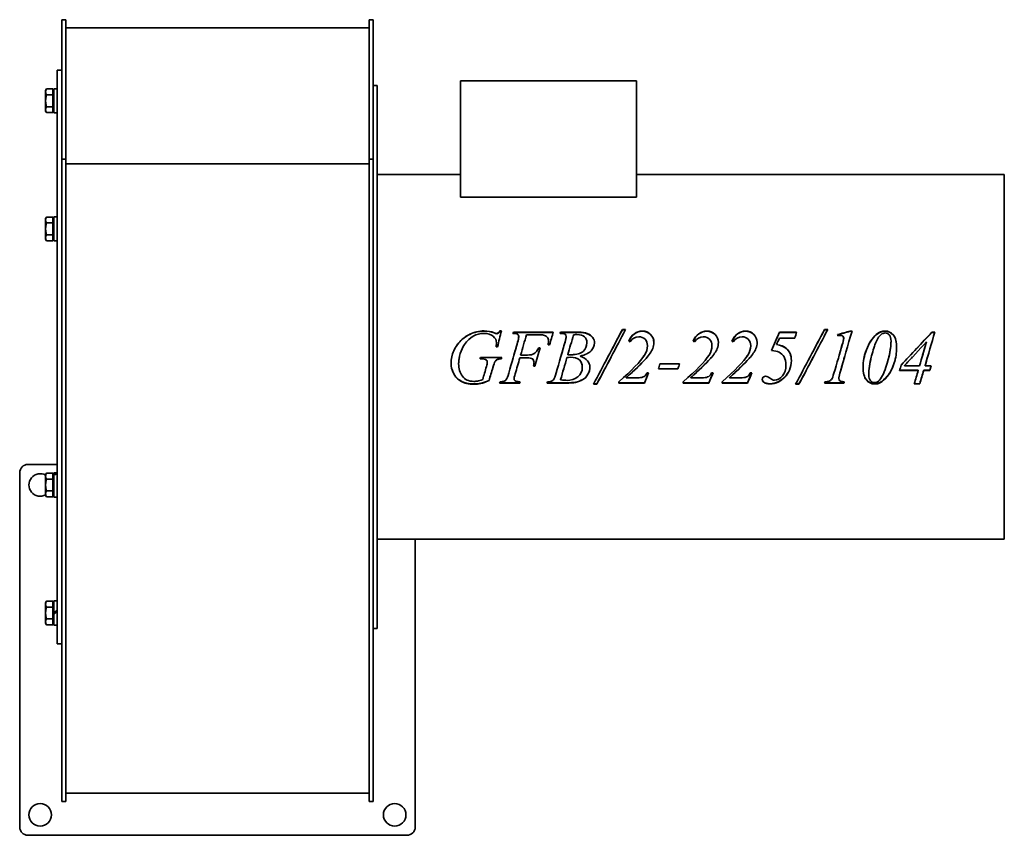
# Model space of a CAD drawing. Header units: millimetres. Extents: x 180 to 660, y 98 to 496.
import ezdxf

# ---------------------------------------------------------------- set-up
doc = ezdxf.new("R2010")
doc.units = ezdxf.units.MM
doc.header["$LTSCALE"] = 2
doc.layers.add('Krawędzie widoczne(ISO)', color=7, linetype='Continuous', lineweight=35, true_color=0x262659)

msp = doc.modelspace()

# ---------------------------------------------------------------- linework, layer by layer
at = {"layer": 'Krawędzie widoczne(ISO)'}
for p, q in [((200.25, 496.05), (200.25, 428.03)), ((200.25, 496.05), (202.25, 496.05)), ((202.25, 496.05), (202.25, 428.03)), ((350.25, 496.05), (350.25, 428.03)), ((350.25, 496.05), (352.25, 496.05)), ((352.25, 496.05), (352.25, 428.03)), ((350.25, 492.05), (202.25, 492.05)), ((198, 191.45), (198, 471.45)), ((200.25, 471.45), (198, 471.45)), ((394.9, 466.15), (480.75, 466.15)), ((394.9, 466.15), (394.9, 409.41)), ((480.75, 466.15), (480.75, 409.41)), ((192.4, 461.45), (192.85, 462.22)), ((192.4, 461.45), (192.4, 460.78)), ((195.9, 462.22), (192.85, 462.22)), ((195.9, 462.22), (195.9, 459.34)), ((196.4, 462.35), (196.4, 450.55)), ((196.4, 462.35), (198, 462.35)), ((352.25, 463.95), (354.25, 463.95)), ((354.25, 463.95), (354.25, 198.95)), ((192.4, 460.78), (192.4, 456.45)), ((195.9, 459.34), (192.85, 459.34)), ((195.9, 460.8), (196.4, 460.8)), ((195.9, 459.34), (195.9, 453.56)), ((192.4, 456.45), (192.4, 452.12)), ((192.4, 452.12), (192.4, 451.45)), ((195.9, 453.56), (192.85, 453.56)), ((195.9, 453.56), (195.9, 450.68)), ((195.9, 452.1), (196.4, 452.1)), ((192.4, 451.45), (192.85, 450.68)), ((195.9, 450.68), (192.85, 450.68)), ((196.4, 450.55), (198, 450.55)), ((200.25, 428.03), (202.25, 428.03)), ((200.25, 428.03), (200.25, 249.91)), ((202.25, 428.03), (202.25, 249.91)), ((350.25, 428.03), (352.25, 428.03)), ((350.25, 428.03), (350.25, 249.91)), ((352.25, 428.03), (352.25, 249.91)), ((350.25, 425.63), (202.25, 425.63)), ((394.9, 420.45), (354.25, 420.45)), ((660.25, 420.45), (480.75, 420.45)), ((660.25, 242.45), (660.25, 420.45)), ((394.9, 409.41), (480.75, 409.41)), ((192.4, 398.95), (192.85, 399.72)), ((192.4, 398.95), (192.4, 398.28)), ((195.9, 399.72), (192.85, 399.72)), ((195.9, 399.72), (195.9, 396.84)), ((196.4, 399.85), (196.4, 388.05)), ((196.4, 399.85), (198, 399.85)), ((192.4, 398.28), (192.4, 393.95)), ((195.9, 396.84), (192.85, 396.84)), ((195.9, 398.3), (196.4, 398.3)), ((195.9, 396.84), (195.9, 391.06)), ((192.4, 393.95), (192.4, 389.62)), ((192.4, 389.62), (192.4, 388.95)), ((195.9, 391.06), (192.85, 391.06)), ((195.9, 391.06), (195.9, 388.18)), ((195.9, 389.6), (196.4, 389.6)), ((192.4, 388.95), (192.85, 388.18)), ((195.9, 388.18), (192.85, 388.18)), ((196.4, 388.05), (198, 388.05)), ((411.23, 343.13), (411.23, 343.26)), ((414.13, 344.15), (414.81, 344.15)), ((414.13, 344.01), (414.13, 344.15)), ((414.13, 344.01), (414.77, 344.01)), ((420.67, 343.58), (440.15, 343.58)), ((420.67, 343.45), (420.67, 343.58)), ((420.67, 343.45), (440.11, 343.45)), ((423.26, 341.32), (423.26, 341.44)), ((432.13, 342.29), (427.08, 342.29)), ((443.69, 343.58), (452.67, 343.58)), ((443.69, 343.45), (443.69, 343.58)), ((443.69, 343.45), (452.67, 343.45)), ((446.47, 341.32), (446.47, 341.44)), ((473.88, 344.8), (475.43, 344.8)), ((473.88, 344.65), (473.88, 344.8)), ((473.88, 344.65), (475.35, 344.65)), ((550.53, 343.45), (550.53, 343.58)), ((550.53, 343.58), (558.88, 343.58)), ((550.53, 343.45), (558.85, 343.45)), ((572.53, 344.8), (574.08, 344.8)), ((572.53, 344.65), (572.53, 344.8)), ((572.53, 344.65), (574, 344.65)), ((585.05, 344.09), (585.93, 344.09)), ((585.05, 343.95), (585.05, 344.09)), ((585.05, 343.95), (585.89, 343.95)), ((624.96, 343.58), (626.35, 343.58)), ((624.96, 343.45), (624.96, 343.58)), ((624.96, 343.45), (626.31, 343.45)), ((412.44, 338.27), (412.44, 338.35)), ((438.32, 337.31), (437.62, 337.31)), ((437.83, 339.09), (437.83, 339.18)), ((456.54, 338.29), (456.54, 338.37)), ((486.11, 336.92), (486.11, 336.98)), ((517.58, 336.92), (517.58, 336.98)), ((536.48, 336.92), (536.48, 336.98)), ((549.12, 337.44), (549.12, 337.51)), ((558.03, 340.56), (550.49, 340.56)), ((581.82, 339.74), (581.82, 339.83)), ((581.86, 340.44), (581.86, 340.54)), ((604.96, 339.09), (604.96, 339.18)), ((622.26, 338.77), (622.26, 338.86)), ((412.95, 336.31), (412.27, 336.31)), ((424.22, 332.37), (427.53, 332.37)), ((424.22, 332.36), (424.22, 332.37)), ((424.22, 332.36), (427.53, 332.36)), ((433.09, 335.96), (433.78, 335.96)), ((433.09, 335.91), (433.09, 335.96)), ((433.09, 335.91), (433.77, 335.91)), ((447.22, 332.54), (447.22, 332.55)), ((453.25, 331.85), (453.25, 331.86)), ((404.94, 330.48), (404.43, 330.48)), ((404.94, 330.47), (404.43, 330.47)), ((404.64, 331.18), (415.01, 331.18)), ((407.45, 329.96), (407.45, 329.94)), ((407.92, 328.95), (407.92, 328.92)), ((414.83, 330.48), (414.83, 330.47)), ((427.21, 331.07), (423.86, 331.07)), ((423.86, 331.07), (423.86, 331.06)), ((427.21, 331.06), (423.86, 331.06)), ((431.19, 326.88), (430.45, 326.88)), ((431.19, 326.93), (430.47, 326.93)), ((430.74, 328.72), (430.74, 328.69)), ((431.19, 326.93), (431.19, 326.88)), ((446.83, 331.17), (446.83, 331.16)), ((492.18, 328.04), (501.74, 328.04)), ((553.7, 327.57), (553.7, 327.53)), ((611.5, 327.23), (611.5, 327.18)), ((611.5, 327.18), (618.89, 327.18)), ((621.59, 327.23), (621.59, 327.18)), ((621.59, 327.18), (624.57, 327.18)), ((421.57, 323.26), (421.57, 323.17)), ((454.31, 326.48), (454.31, 326.43)), ((485.93, 323.62), (486.66, 323.62)), ((500.98, 325.59), (491.42, 325.59)), ((500.98, 325.66), (491.44, 325.66)), ((500.98, 325.66), (500.98, 325.59)), ((517.4, 323.62), (518.14, 323.62)), ((536.29, 323.62), (537.03, 323.62)), ((594.08, 322.8), (594.08, 322.7)), ((618.22, 324.9), (609.15, 324.9)), ((618.22, 324.97), (609.17, 324.97)), ((618.22, 324.97), (618.22, 324.9)), ((623.9, 324.97), (620.93, 324.97)), ((620.93, 324.97), (620.93, 324.9)), ((623.9, 324.9), (620.93, 324.9)), ((623.9, 324.97), (623.9, 324.9)), ((408.8, 320.01), (408.8, 319.88)), ((423.75, 318.67), (413.97, 318.67)), ((423.75, 318.81), (414.02, 318.81)), ((420.98, 320.85), (420.98, 320.73)), ((423.75, 318.81), (423.75, 318.67)), ((446.26, 318.67), (437.11, 318.67)), ((446.26, 318.81), (437.16, 318.81)), ((443.69, 320.41), (443.69, 320.29)), ((461.38, 318.1), (459.76, 318.1)), ((461.38, 318.25), (459.84, 318.25)), ((461.38, 318.25), (461.38, 318.1)), ((472.12, 319.33), (472.12, 318.67)), ((484.58, 318.81), (472.12, 318.81)), ((484.58, 318.67), (472.12, 318.67)), ((475.75, 321.43), (475.75, 321.32)), ((475.75, 321.32), (482.03, 321.32)), ((484.58, 318.81), (484.58, 318.67)), ((503.59, 319.33), (503.59, 318.67)), ((516.05, 318.81), (503.59, 318.81)), ((516.05, 318.67), (503.59, 318.67)), ((507.23, 321.43), (507.23, 321.32)), ((507.23, 321.32), (513.5, 321.32)), ((516.05, 318.81), (516.05, 318.67)), ((522.49, 319.33), (522.49, 318.67)), ((534.95, 318.81), (522.49, 318.81)), ((534.95, 318.67), (522.49, 318.67)), ((526.12, 321.43), (526.12, 321.32)), ((526.12, 321.32), (532.39, 321.32)), ((534.95, 318.81), (534.95, 318.67)), ((560.03, 318.1), (558.41, 318.1)), ((560.03, 318.25), (558.49, 318.25)), ((560.03, 318.25), (560.03, 318.1)), ((581.96, 318.67), (572.47, 318.67)), ((581.96, 318.81), (572.52, 318.81)), ((579.47, 320.97), (579.47, 320.85)), ((581.96, 318.81), (581.96, 318.67)), ((599.51, 318.93), (599.51, 318.79)), ((618.99, 318.24), (616.28, 318.24)), ((618.99, 318.39), (616.32, 318.39)), ((618.99, 318.39), (618.99, 318.24)), ((183.75, 278.95), (198, 278.95)), ((179.75, 101.95), (179.75, 274.95)), ((192.4, 273.95), (192.85, 274.72)), ((192.4, 273.95), (192.4, 273.28)), ((195.9, 274.72), (192.85, 274.72)), ((195.9, 274.72), (195.9, 271.84)), ((196.4, 274.85), (196.4, 274.21)), ((196.4, 274.85), (198, 274.85)), ((196.4, 273.89), (196.4, 274.21)), ((196.4, 273.89), (196.4, 263.05)), ((192.4, 273.28), (192.4, 268.95)), ((195.9, 271.84), (192.85, 271.84)), ((195.9, 273.3), (196.4, 273.3)), ((195.9, 271.84), (195.9, 266.06)), ((192.4, 268.95), (192.4, 264.62)), ((192.4, 264.62), (192.4, 263.95)), ((195.9, 266.06), (192.85, 266.06)), ((195.9, 266.06), (195.9, 263.18)), ((195.9, 264.6), (196.4, 264.6)), ((192.4, 263.95), (192.85, 263.18)), ((195.9, 263.18), (192.85, 263.18)), ((196.4, 263.05), (198, 263.05)), ((200.25, 249.91), (200.25, 114.45)), ((202.25, 249.91), (202.25, 114.45)), ((350.25, 249.91), (350.25, 114.45)), ((352.25, 249.91), (352.25, 114.45)), ((660.25, 242.45), (354.25, 242.45)), ((372.75, 242.45), (372.75, 101.95)), ((192.4, 211.45), (192.85, 212.22)), ((192.4, 211.45), (192.4, 210.78)), ((195.9, 212.22), (192.85, 212.22)), ((195.9, 212.22), (195.9, 209.34)), ((196.4, 212.35), (196.4, 206.77)), ((196.4, 212.35), (198, 212.35)), ((192.4, 210.78), (192.4, 206.45)), ((195.9, 209.34), (192.85, 209.34)), ((195.9, 210.8), (196.4, 210.8)), ((195.9, 209.34), (195.9, 203.56)), ((198, 207.69), (196.4, 206.77)), ((196.4, 206.13), (198, 207.05)), ((196.4, 206.13), (196.4, 206.77)), ((192.4, 206.45), (192.4, 202.12)), ((192.4, 202.12), (192.4, 201.45)), ((195.9, 203.56), (192.85, 203.56)), ((195.9, 203.56), (195.9, 200.68)), ((195.9, 202.1), (196.4, 202.1)), ((196.4, 206.13), (196.4, 200.55)), ((192.4, 201.45), (192.85, 200.68)), ((195.9, 200.68), (192.85, 200.68)), ((196.4, 200.55), (198, 200.55)), ((352.25, 198.95), (354.25, 198.95)), ((200.25, 191.45), (198, 191.45)), ((350.25, 118.45), (202.25, 118.45)), ((200.25, 114.45), (202.25, 114.45)), ((350.25, 114.45), (352.25, 114.45)), ((368.75, 97.95), (183.75, 97.95))]:
    msp.add_line(p, q, dxfattribs=at)
for centre in [(189.75, 107.95), (362.75, 107.95)]:
    msp.add_circle(centre, 5.5, dxfattribs=at)
for centre, radius, start, end in [((183.75, 274.95), 4, 90, 180), ((189.75, 268.95), 5.5, 61.197, 298.803), ((183.75, 101.95), 4, 180, 270), ((368.75, 101.95), 4, 270, 0)]:
    msp.add_arc(centre, radius, start, end, dxfattribs=at)
for centre, start_param, end_param in [((195.85, 268.95), 4.333252, 4.491388), ((196.95, 268.95), 4.443141, 4.599916)]:
    msp.add_ellipse(centre, major_axis=(-10.08, -3.76), ratio=0.451416, start_param=start_param, end_param=end_param, dxfattribs=at)
for points in [[(192.85, 462.22), (192.4, 461.45), (192.4, 460.78)], [(192.4, 460.78), (192.4, 460.11), (192.85, 459.34)], [(192.85, 459.34), (192.4, 457.79), (192.4, 456.45)], [(192.4, 456.45), (192.4, 455.11), (192.85, 453.56)], [(192.85, 453.56), (192.4, 452.79), (192.4, 452.12)], [(192.4, 452.12), (192.4, 451.45), (192.85, 450.68)], [(192.85, 399.72), (192.4, 398.95), (192.4, 398.28)], [(192.4, 398.28), (192.4, 397.61), (192.85, 396.84)], [(192.85, 396.84), (192.4, 395.29), (192.4, 393.95)], [(192.4, 393.95), (192.4, 392.61), (192.85, 391.06)], [(192.85, 391.06), (192.4, 390.29), (192.4, 389.62)], [(192.4, 389.62), (192.4, 388.95), (192.85, 388.18)], [(192.85, 274.72), (192.4, 273.95), (192.4, 273.28)], [(192.4, 273.28), (192.4, 272.61), (192.85, 271.84)], [(192.85, 271.84), (192.4, 270.29), (192.4, 268.95)], [(192.4, 268.95), (192.4, 267.61), (192.85, 266.06)], [(192.85, 266.06), (192.4, 265.29), (192.4, 264.62)], [(192.4, 264.62), (192.4, 263.95), (192.85, 263.18)], [(192.85, 212.22), (192.4, 211.45), (192.4, 210.78)], [(192.4, 210.78), (192.4, 210.11), (192.85, 209.34)], [(192.85, 209.34), (192.4, 207.79), (192.4, 206.45)], [(192.4, 206.45), (192.4, 205.11), (192.85, 203.56)], [(192.85, 203.56), (192.4, 202.79), (192.4, 202.12)], [(192.4, 202.12), (192.4, 201.45), (192.85, 200.68)]]:
    msp.add_rational_spline(points, [1, 1.0379548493, 1], degree=2, dxfattribs=at)
for points, knots in [([(390.26, 328.3), (390.26, 330.47), (390.71, 332.53), (391.61, 334.47), (392.52, 336.42), (393.65, 338.06), (395.02, 339.4), (396.38, 340.75), (397.85, 341.8), (399.45, 342.57)], [0, 0, 0, 0, 1, 1, 1, 2, 2, 2, 3, 3, 3, 3]), ([(390.59, 331.45), (390.82, 332.47), (391.16, 333.47), (391.61, 334.44), (392.52, 336.36), (393.65, 337.99), (395.02, 339.32), (396.38, 340.64), (397.85, 341.69), (399.45, 342.45)], [0.496689, 0.496689, 0.496689, 0.496689, 1, 1, 1, 2, 2, 2, 3, 3, 3, 3]), ([(412.44, 338.35), (412.44, 339.55), (411.9, 340.62), (410.82, 341.54), (409.75, 342.46), (408.26, 342.92), (406.37, 342.92)], [0, 0, 0, 0, 1, 1, 1, 2, 2, 2, 2]), ([(412.52, 342.92), (412.82, 342.92), (413.08, 342.99), (413.3, 343.13), (413.51, 343.27), (413.79, 343.61), (414.13, 344.15)], [0, 0, 0, 0, 1, 1, 1, 2, 2, 2, 2]), ([(412.52, 342.79), (412.82, 342.79), (413.08, 342.86), (413.3, 343), (413.51, 343.14), (413.79, 343.48), (414.13, 344.01)], [0, 0, 0, 0, 1, 1, 1, 2, 2, 2, 2]), ([(423.26, 341.44), (423.26, 341.75), (423.18, 342.02), (423.03, 342.25), (422.87, 342.48), (422.64, 342.65), (422.32, 342.75), (422.01, 342.86), (421.38, 342.92), (420.44, 342.92)], [0, 0, 0, 0, 1, 1, 1, 2, 2, 2, 3, 3, 3, 3]), ([(437.83, 339.18), (437.83, 339.99), (437.6, 340.64), (437.15, 341.11), (436.7, 341.59), (436.13, 341.92), (435.44, 342.11)], [0, 0, 0, 0, 1, 1, 1, 2, 2, 2, 2]), ([(446.47, 341.44), (446.47, 341.88), (446.3, 342.24), (445.96, 342.5), (445.61, 342.76), (444.97, 342.9), (444.01, 342.9)], [0, 0, 0, 0, 1, 1, 1, 2, 2, 2, 2]), ([(456.54, 338.37), (456.54, 339.63), (456.15, 340.61), (455.38, 341.31), (454.61, 342.02), (453.39, 342.37), (451.71, 342.37)], [0, 0, 0, 0, 1, 1, 1, 2, 2, 2, 2]), ([(452.67, 343.58), (454.19, 343.58), (455.53, 343.35), (456.72, 342.89), (457.9, 342.42), (458.79, 341.78), (459.37, 340.95), (459.96, 340.12), (460.25, 339.24), (460.25, 338.31)], [0, 0, 0, 0, 1, 1, 1, 2, 2, 2, 3, 3, 3, 3]), ([(452.67, 343.45), (454.19, 343.45), (455.53, 343.22), (456.72, 342.76), (457.9, 342.3), (458.79, 341.66), (459.37, 340.84), (459.95, 340.04), (460.24, 339.18), (460.25, 338.26)], [0, 0, 0, 0, 1, 1, 1, 2, 2, 2, 2.986942, 2.986942, 2.986942, 2.986942]), ([(476.96, 339.1), (477.59, 340.69), (478.5, 341.91), (479.71, 342.79), (480.91, 343.66), (482.22, 344.09), (483.62, 344.09)], [0, 0, 0, 0, 1, 1, 1, 2, 2, 2, 2]), ([(476.99, 339.09), (477.61, 340.62), (478.52, 341.81), (479.71, 342.66), (480.91, 343.52), (482.22, 343.95), (483.62, 343.95)], [0.015581, 0.015581, 0.015581, 0.015581, 1, 1, 1, 2, 2, 2, 2]), ([(486.11, 336.98), (486.11, 338.26), (485.72, 339.3), (484.94, 340.1), (484.15, 340.9), (483.14, 341.29), (481.88, 341.29)], [0, 0, 0, 0, 1, 1, 1, 2, 2, 2, 2]), ([(483.62, 344.09), (485.2, 344.09), (486.53, 343.55), (487.61, 342.47), (488.69, 341.39), (489.24, 340.08), (489.24, 338.55)], [0, 0, 0, 0, 1, 1, 1, 2, 2, 2, 2]), ([(483.62, 343.95), (485.2, 343.95), (486.53, 343.42), (487.61, 342.35), (488.69, 341.29), (489.23, 340.01), (489.24, 338.51)], [0, 0, 0, 0, 1, 1, 1, 1.992044, 1.992044, 1.992044, 1.992044]), ([(508.43, 339.1), (509.06, 340.69), (509.98, 341.91), (511.18, 342.79), (512.39, 343.66), (513.69, 344.09), (515.09, 344.09)], [0, 0, 0, 0, 1, 1, 1, 2, 2, 2, 2]), ([(508.46, 339.09), (509.09, 340.62), (510, 341.81), (511.18, 342.66), (512.39, 343.52), (513.69, 343.95), (515.09, 343.95)], [0.015581, 0.015581, 0.015581, 0.015581, 1, 1, 1, 2, 2, 2, 2]), ([(517.58, 336.98), (517.58, 338.26), (517.19, 339.3), (516.41, 340.1), (515.63, 340.9), (514.61, 341.29), (513.36, 341.29)], [0, 0, 0, 0, 1, 1, 1, 2, 2, 2, 2]), ([(515.09, 344.09), (516.67, 344.09), (518, 343.55), (519.09, 342.47), (520.17, 341.39), (520.71, 340.08), (520.71, 338.55)], [0, 0, 0, 0, 1, 1, 1, 2, 2, 2, 2]), ([(515.09, 343.95), (516.67, 343.95), (518, 343.42), (519.09, 342.35), (520.16, 341.29), (520.7, 340.01), (520.71, 338.51)], [0, 0, 0, 0, 1, 1, 1, 1.992044, 1.992044, 1.992044, 1.992044]), ([(527.33, 339.1), (527.95, 340.69), (528.87, 341.91), (530.07, 342.79), (531.28, 343.66), (532.58, 344.09), (533.99, 344.09)], [0, 0, 0, 0, 1, 1, 1, 2, 2, 2, 2]), ([(527.36, 339.09), (527.98, 340.62), (528.89, 341.81), (530.07, 342.66), (531.28, 343.52), (532.58, 343.95), (533.99, 343.95)], [0.015581, 0.015581, 0.015581, 0.015581, 1, 1, 1, 2, 2, 2, 2]), ([(536.48, 336.98), (536.48, 338.26), (536.09, 339.3), (535.3, 340.1), (534.52, 340.9), (533.5, 341.29), (532.25, 341.29)], [0, 0, 0, 0, 1, 1, 1, 2, 2, 2, 2]), ([(533.99, 344.09), (535.57, 344.09), (536.9, 343.55), (537.98, 342.47), (539.06, 341.39), (539.6, 340.08), (539.6, 338.55)], [0, 0, 0, 0, 1, 1, 1, 2, 2, 2, 2]), ([(533.99, 343.95), (535.57, 343.95), (536.9, 343.42), (537.98, 342.35), (539.05, 341.29), (539.59, 340.01), (539.6, 338.51)], [0, 0, 0, 0, 1, 1, 1, 1.992044, 1.992044, 1.992044, 1.992044]), ([(581.86, 340.54), (581.86, 340.98), (581.75, 341.31), (581.51, 341.56), (581.28, 341.8), (580.96, 341.92), (580.55, 341.92)], [0, 0, 0, 0, 1, 1, 1, 2, 2, 2, 2]), ([(602.16, 343.14), (601.46, 343.14), (600.73, 342.86), (600, 342.31), (599.26, 341.75), (598.5, 340.6), (597.72, 338.83), (596.94, 337.07), (596.19, 334.79), (595.46, 332)], [0, 0, 0, 0, 1, 1, 1, 2, 2, 2, 3, 3, 3, 3]), ([(602.12, 344.09), (603.7, 344.09), (605.03, 343.44), (606.11, 342.14), (607.18, 340.83), (607.72, 338.77), (607.72, 335.94)], [0, 0, 0, 0, 1, 1, 1, 2, 2, 2, 2]), ([(602.12, 343.95), (603.7, 343.95), (605.03, 343.31), (606.11, 342.02), (607.18, 340.73), (607.72, 338.7), (607.72, 335.92)], [0, 0, 0, 0, 1, 1, 1, 1.997009, 1.997009, 1.997009, 1.997009]), ([(604.96, 339.18), (604.96, 340.54), (604.68, 341.54), (604.12, 342.18), (603.57, 342.82), (602.91, 343.14), (602.16, 343.14)], [0, 0, 0, 0, 1, 1, 1, 2, 2, 2, 2]), ([(448.96, 332.53), (451.52, 332.53), (453.42, 333.09), (454.67, 334.2), (455.91, 335.31), (456.54, 336.7), (456.54, 338.37)], [0, 0, 0, 0, 1, 1, 1, 2, 2, 2, 2]), ([(448.96, 332.52), (451.52, 332.52), (453.42, 333.07), (454.67, 334.17), (455.91, 335.26), (456.54, 336.64), (456.54, 338.29)], [0, 0, 0, 0, 1, 1, 1, 2, 2, 2, 2]), ([(460.25, 338.31), (460.25, 336.88), (459.7, 335.58), (458.61, 334.42), (457.51, 333.26), (455.72, 332.4), (453.25, 331.86)], [0, 0, 0, 0, 1, 1, 1, 2, 2, 2, 2]), ([(427.53, 332.37), (429, 332.37), (430.1, 332.6), (430.83, 333.05), (431.56, 333.51), (432.31, 334.48), (433.09, 335.96)], [0, 0, 0, 0, 1, 1, 1, 2, 2, 2, 2]), ([(427.53, 332.36), (429, 332.36), (430.1, 332.58), (430.83, 333.03), (431.56, 333.49), (432.31, 334.45), (433.09, 335.91)], [0, 0, 0, 0, 1, 1, 1, 2, 2, 2, 2]), ([(453.25, 331.86), (454.88, 331.29), (456.09, 330.53), (456.86, 329.6), (457.64, 328.67), (458.03, 327.64), (458.03, 326.53)], [0, 0, 0, 0, 1, 1, 1, 2, 2, 2, 2]), ([(553.7, 327.53), (553.7, 329.05), (553.39, 330.36), (552.77, 331.44), (552.15, 332.52), (551.36, 333.28), (550.4, 333.73), (549.44, 334.17), (548.16, 334.48), (546.57, 334.66)], [0, 0, 0, 0, 1, 1, 1, 2, 2, 2, 3, 3, 3, 3]), ([(607.72, 335.94), (607.72, 333.51), (607.32, 331.02), (606.52, 328.49), (605.73, 325.96), (604.6, 323.77), (603.14, 321.93)], [0, 0, 0, 0, 1, 1, 1, 2, 2, 2, 2]), ([(401.45, 318.25), (398.82, 318.25), (396.69, 318.73), (395.06, 319.7), (393.42, 320.67), (392.21, 321.95), (391.43, 323.55), (390.65, 325.15), (390.26, 326.74), (390.26, 328.32)], [0, 0, 0, 0, 1, 1, 1, 2, 2, 2, 2.996728, 2.996728, 2.996728, 2.996728]), ([(401.45, 318.1), (398.82, 318.1), (396.69, 318.59), (395.06, 319.57), (393.42, 320.55), (392.21, 321.84), (391.43, 323.46), (390.65, 325.08), (390.26, 326.7), (390.26, 328.3)], [0, 0, 0, 0, 1, 1, 1, 2, 2, 2, 3, 3, 3, 3]), ([(393.97, 328.06), (393.97, 325.73), (394.58, 323.73), (395.79, 322.04), (397, 320.36), (398.88, 319.52), (401.41, 319.52)], [0, 0, 0, 0, 1, 1, 1, 2, 2, 2, 2]), ([(414.83, 330.48), (413.87, 330.47), (413.18, 330.36), (412.75, 330.15), (412.33, 329.94), (411.95, 329.59), (411.64, 329.09)], [0, 0, 0, 0, 1, 1, 1, 2, 2, 2, 2]), ([(414.83, 330.47), (413.87, 330.46), (413.18, 330.34), (412.75, 330.13), (412.33, 329.92), (411.95, 329.56), (411.64, 329.06)], [0, 0, 0, 0, 1, 1, 1, 2, 2, 2, 2]), ([(430.74, 328.72), (430.74, 329.48), (430.49, 330.06), (429.99, 330.46), (429.5, 330.86), (428.57, 331.07), (427.21, 331.07)], [0, 0, 0, 0, 1, 1, 1, 2, 2, 2, 2]), ([(430.74, 328.69), (430.74, 329.45), (430.49, 330.04), (429.99, 330.45), (429.5, 330.86), (428.57, 331.06), (427.21, 331.06)], [0, 0, 0, 0, 1, 1, 1, 2, 2, 2, 2]), ([(454.31, 326.48), (454.31, 327.98), (453.84, 329.14), (452.89, 329.99), (451.94, 330.83), (450.42, 331.25), (448.32, 331.25)], [0, 0, 0, 0, 1, 1, 1, 2, 2, 2, 2]), ([(454.31, 326.43), (454.31, 327.94), (453.84, 329.12), (452.89, 329.97), (451.94, 330.82), (450.42, 331.25), (448.32, 331.25)], [0, 0, 0, 0, 1, 1, 1, 2, 2, 2, 2]), ([(548.1, 320.08), (549.49, 320.08), (550.77, 320.77), (551.94, 322.14), (553.11, 323.52), (553.7, 325.31), (553.7, 327.53)], [0, 0, 0, 0, 1, 1, 1, 2, 2, 2, 2]), ([(556.35, 329.64), (556.35, 327.95), (556.03, 326.42), (555.4, 325.06), (554.77, 323.7), (554, 322.56), (553.08, 321.65), (552.17, 320.73), (551.19, 320), (550.14, 319.47)], [0.002089, 0.002089, 0.002089, 0.002089, 1, 1, 1, 2, 2, 2, 3, 3, 3, 3]), ([(556.35, 329.63), (556.35, 327.92), (556.03, 326.37), (555.4, 324.99), (554.77, 323.61), (554, 322.46), (553.08, 321.53), (552.17, 320.61), (551.19, 319.87), (550.14, 319.33)], [0, 0, 0, 0, 1, 1, 1, 2, 2, 2, 3, 3, 3, 3]), ([(553.7, 327.57), (553.7, 329.08), (553.39, 330.37), (552.77, 331.44), (552.76, 331.44), (552.76, 331.45), (552.76, 331.45)], [0, 0, 0, 0, 1, 1, 1, 1.003148, 1.003148, 1.003148, 1.003148]), ([(607.28, 331.45), (607.09, 330.48), (606.84, 329.5), (606.52, 328.52), (605.73, 326.02), (604.6, 323.86), (603.14, 322.04)], [0.607313, 0.607313, 0.607313, 0.607313, 1, 1, 1, 2, 2, 2, 2]), ([(446.85, 320.02), (448.81, 320.02), (450.55, 320.6), (452.05, 321.75), (453.56, 322.9), (454.31, 324.46), (454.31, 326.43)], [0, 0, 0, 0, 1, 1, 1, 2, 2, 2, 2]), ([(458.03, 326.55), (458.02, 325.33), (457.7, 324.16), (457.07, 323.06), (456.43, 321.95), (455.61, 321.09), (454.6, 320.47), (453.6, 319.86), (452.4, 319.4), (450.98, 319.11)], [0.008197, 0.008197, 0.008197, 0.008197, 1, 1, 1, 2, 2, 2, 3, 3, 3, 3]), ([(458.03, 326.53), (458.03, 325.28), (457.71, 324.09), (457.07, 322.97), (456.43, 321.84), (455.61, 320.97), (454.6, 320.35), (453.6, 319.73), (452.4, 319.27), (450.98, 318.97)], [0, 0, 0, 0, 1, 1, 1, 2, 2, 2, 3, 3, 3, 3]), ([(482.03, 321.32), (483.03, 321.32), (483.86, 321.53), (484.52, 321.94), (485.17, 322.35), (485.64, 322.91), (485.93, 323.62)], [0, 0, 0, 0, 1, 1, 1, 2, 2, 2, 2]), ([(513.5, 321.32), (514.51, 321.32), (515.34, 321.53), (515.99, 321.94), (516.65, 322.35), (517.12, 322.91), (517.4, 323.62)], [0, 0, 0, 0, 1, 1, 1, 2, 2, 2, 2]), ([(532.39, 321.32), (533.4, 321.32), (534.23, 321.53), (534.88, 321.94), (535.54, 322.35), (536.01, 322.91), (536.29, 323.62)], [0, 0, 0, 0, 1, 1, 1, 2, 2, 2, 2]), ([(542.14, 320.43), (542.14, 320.87), (542.3, 321.25), (542.62, 321.56), (542.94, 321.88), (543.33, 322.03), (543.79, 322.03)], [0, 0, 0, 0, 1, 1, 1, 2, 2, 2, 2]), ([(596.96, 318.39), (595.35, 318.39), (594.01, 319.03), (592.93, 320.32), (591.86, 321.61), (591.32, 323.64), (591.32, 326.44)], [0, 0, 0, 0, 1, 1, 1, 1.99664, 1.99664, 1.99664, 1.99664]), ([(596.96, 318.24), (595.35, 318.24), (594.01, 318.89), (592.93, 320.2), (591.86, 321.5), (591.32, 323.57), (591.32, 326.41)], [0, 0, 0, 0, 1, 1, 1, 2, 2, 2, 2]), ([(594.08, 322.7), (594.08, 321.43), (594.36, 320.48), (594.91, 319.85), (595.47, 319.22), (596.15, 318.91), (596.94, 318.91)], [0, 0, 0, 0, 1, 1, 1, 2, 2, 2, 2]), ([(401.41, 319.52), (402.03, 319.52), (402.63, 319.57), (403.19, 319.68), (403.74, 319.79), (404.59, 320.02), (405.72, 320.39)], [0, 0, 0, 0, 1, 1, 1, 2, 2, 2, 2]), ([(408.8, 320.01), (407.11, 319.3), (405.75, 318.83), (404.72, 318.6), (403.68, 318.37), (402.59, 318.25), (401.45, 318.25)], [0, 0, 0, 0, 1, 1, 1, 2, 2, 2, 2]), ([(408.8, 319.88), (407.11, 319.17), (405.75, 318.69), (404.72, 318.46), (403.68, 318.22), (402.59, 318.1), (401.45, 318.1)], [0, 0, 0, 0, 1, 1, 1, 2, 2, 2, 2]), ([(420.98, 320.73), (420.98, 320.33), (421.15, 320.01), (421.49, 319.79), (421.83, 319.57), (422.66, 319.42), (423.98, 319.33)], [0, 0, 0, 0, 1, 1, 1, 2, 2, 2, 2]), ([(579.47, 320.85), (579.47, 320.41), (579.63, 320.06), (579.94, 319.82), (580.26, 319.58), (580.99, 319.42), (582.15, 319.33)], [0, 0, 0, 0, 1, 1, 1, 2, 2, 2, 2])]:
    msp.add_open_spline(points, degree=3, knots=knots, dxfattribs=at)
for points in [[(406.37, 342.92), (402.5, 342.92), (399.35, 341.14), (396.89, 337.57)], [(399.45, 342.57), (401.65, 343.63), (403.96, 344.15), (406.37, 344.15)], [(399.45, 342.45), (401.65, 343.49), (403.96, 344.01), (406.37, 344.01)], [(406.37, 344.15), (408.16, 344.15), (409.78, 343.85), (411.23, 343.26)], [(406.37, 344.01), (408.16, 344.01), (409.78, 343.72), (411.23, 343.13)], [(411.23, 343.26), (411.82, 343.03), (412.25, 342.92), (412.52, 342.92)], [(411.23, 343.13), (411.82, 342.9), (412.25, 342.79), (412.52, 342.79)], [(414.81, 344.15), (414.19, 341.55), (413.57, 338.93), (412.95, 336.31)], [(420.44, 342.92), (420.52, 343.14), (420.59, 343.36), (420.67, 343.58)], [(420.49, 342.92), (420.55, 343.09), (420.61, 343.27), (420.67, 343.45)], [(422.73, 338.59), (423.09, 339.8), (423.26, 340.75), (423.26, 341.44)], [(422.73, 338.51), (423.09, 339.7), (423.26, 340.64), (423.26, 341.32)], [(427.08, 342.29), (426.13, 339), (425.18, 335.68), (424.22, 332.37)], [(435.44, 342.11), (434.93, 342.23), (433.83, 342.29), (432.13, 342.29)], [(440.15, 343.58), (439.54, 341.5), (438.93, 339.41), (438.32, 337.31)], [(443.44, 342.92), (443.52, 343.14), (443.61, 343.36), (443.69, 343.58)], [(444.01, 342.9), (443.81, 342.9), (443.62, 342.9), (443.44, 342.92)], [(443.49, 342.91), (443.56, 343.09), (443.62, 343.27), (443.69, 343.45)], [(445.89, 338.75), (446.28, 340.03), (446.47, 340.92), (446.47, 341.44)], [(445.89, 338.67), (446.28, 339.93), (446.47, 340.82), (446.47, 341.32)], [(450, 342.15), (449.07, 338.96), (448.15, 335.76), (447.22, 332.55)], [(451.71, 342.37), (451.27, 342.37), (450.69, 342.3), (450, 342.15)], [(459.76, 318.1), (464.47, 326.93), (469.17, 335.97), (473.88, 344.8)], [(475.43, 344.8), (470.74, 335.97), (466.06, 326.93), (461.38, 318.1)], [(466.82, 331.45), (469.17, 335.87), (471.52, 340.28), (473.88, 344.65)], [(481.88, 341.29), (480.15, 341.29), (478.73, 340.47), (477.61, 338.81)], [(513.36, 341.29), (511.63, 341.29), (510.2, 340.47), (509.09, 338.81)], [(532.25, 341.29), (530.52, 341.29), (529.1, 340.47), (527.98, 338.81)], [(546.57, 334.66), (547.89, 337.64), (549.21, 340.62), (550.53, 343.58)], [(546.58, 334.65), (547.9, 337.6), (549.21, 340.53), (550.53, 343.45)], [(558.88, 343.58), (558.6, 342.58), (558.31, 341.57), (558.03, 340.56)], [(558.41, 318.1), (563.12, 326.93), (567.82, 335.97), (572.53, 344.8)], [(574.08, 344.8), (569.4, 335.97), (564.71, 326.93), (560.03, 318.1)], [(565.47, 331.45), (567.82, 335.87), (570.18, 340.28), (572.53, 344.65)], [(578.82, 342.37), (580.9, 342.94), (582.97, 343.52), (585.05, 344.09)], [(579.06, 341.7), (578.98, 341.92), (578.9, 342.15), (578.82, 342.37)], [(578.86, 342.26), (580.92, 342.82), (582.99, 343.39), (585.05, 343.95)], [(580.55, 341.92), (580.24, 341.92), (579.74, 341.85), (579.06, 341.7)], [(585.93, 344.09), (583.95, 337.27), (581.96, 330.34), (579.98, 323.47)], [(592.93, 334.88), (594.21, 338.2), (595.83, 340.71), (597.79, 342.41)], [(592.93, 334.84), (594.21, 338.12), (595.83, 340.6), (597.79, 342.29)], [(597.79, 342.41), (599.09, 343.53), (600.53, 344.09), (602.12, 344.09)], [(597.79, 342.29), (599.09, 343.4), (600.53, 343.95), (602.12, 343.95)], [(609.93, 327.49), (614.94, 332.86), (619.95, 338.26), (624.96, 343.58)], [(613.62, 331.45), (617.4, 335.46), (621.18, 339.47), (624.96, 343.45)], [(626.35, 343.58), (624.76, 338.16), (623.17, 332.66), (621.59, 327.18)], [(396.89, 337.57), (394.95, 334.75), (393.97, 331.57), (393.97, 328.06)], [(412.27, 336.31), (412.38, 337.23), (412.44, 337.91), (412.44, 338.35)], [(412.28, 336.31), (412.39, 337.19), (412.44, 337.85), (412.44, 338.27)], [(418.4, 323.54), (419.85, 328.54), (421.29, 333.58), (422.73, 338.59)], [(420.68, 331.45), (421.36, 333.81), (422.05, 336.16), (422.73, 338.51)], [(437.62, 337.31), (437.76, 338.07), (437.83, 338.69), (437.83, 339.18)], [(437.63, 337.31), (437.76, 338.03), (437.83, 338.63), (437.83, 339.09)], [(441.52, 323.64), (442.98, 328.66), (444.44, 333.73), (445.89, 338.75)], [(443.78, 331.45), (444.49, 333.86), (445.19, 336.27), (445.89, 338.67)], [(477.61, 338.81), (477.4, 338.91), (477.18, 339), (476.96, 339.1)], [(484.7, 332.37), (485.64, 333.84), (486.11, 335.38), (486.11, 336.98)], [(484.7, 332.36), (485.64, 333.81), (486.11, 335.33), (486.11, 336.92)], [(489.24, 338.55), (489.24, 337.46), (489.04, 336.46), (488.66, 335.53)], [(509.09, 338.81), (508.87, 338.91), (508.65, 339), (508.43, 339.1)], [(516.18, 332.37), (517.12, 333.84), (517.58, 335.38), (517.58, 336.98)], [(516.18, 332.36), (517.12, 333.81), (517.58, 335.33), (517.58, 336.92)], [(520.71, 338.55), (520.71, 337.46), (520.52, 336.46), (520.14, 335.53)], [(527.98, 338.81), (527.76, 338.91), (527.55, 339), (527.33, 339.1)], [(535.07, 332.37), (536.01, 333.84), (536.48, 335.38), (536.48, 336.98)], [(535.07, 332.36), (536.01, 333.81), (536.48, 335.33), (536.48, 336.92)], [(539.6, 338.55), (539.6, 337.46), (539.41, 336.46), (539.03, 335.53)], [(550.49, 340.56), (550.03, 339.55), (549.58, 338.53), (549.12, 337.51)], [(549.12, 337.51), (551.12, 337.2), (552.67, 336.58), (553.78, 335.66)], [(549.12, 337.44), (551.12, 337.13), (552.67, 336.52), (553.78, 335.61)], [(577.12, 323.47), (578.55, 328.4), (579.97, 333.37), (581.39, 338.31)], [(579.42, 331.45), (580.08, 333.71), (580.73, 335.97), (581.39, 338.23)], [(581.39, 338.31), (581.65, 339.2), (581.79, 339.71), (581.82, 339.83)], [(581.39, 338.23), (581.65, 339.11), (581.79, 339.62), (581.82, 339.74)], [(581.82, 339.83), (581.85, 340.08), (581.86, 340.31), (581.86, 340.54)], [(581.82, 339.74), (581.85, 339.98), (581.86, 340.21), (581.86, 340.44)], [(602.49, 326.41), (604.14, 331.64), (604.96, 335.91), (604.96, 339.18)], [(603.89, 331.45), (604.61, 334.42), (604.96, 336.97), (604.96, 339.09)], [(622.26, 338.86), (618.67, 334.97), (615.09, 331.07), (611.5, 327.18)], [(618.89, 327.18), (620.02, 331.07), (621.14, 334.97), (622.26, 338.86)], [(620.12, 331.45), (620.84, 333.89), (621.55, 336.34), (622.26, 338.77)], [(433.78, 335.96), (432.92, 332.94), (432.05, 329.9), (431.19, 326.88)], [(447.22, 332.55), (448.02, 332.54), (448.6, 332.53), (448.96, 332.53)], [(447.22, 332.54), (448.02, 332.53), (448.6, 332.52), (448.96, 332.52)], [(453.25, 331.85), (453.61, 331.73), (453.95, 331.59), (454.27, 331.45)], [(472.12, 319.33), (478.46, 324.84), (482.66, 329.21), (484.7, 332.37)], [(484.07, 331.45), (484.3, 331.76), (484.51, 332.07), (484.7, 332.36)], [(488.66, 335.53), (488.06, 334.1), (486.97, 332.5), (485.4, 330.71)], [(503.59, 319.33), (509.94, 324.84), (514.13, 329.21), (516.18, 332.37)], [(515.55, 331.45), (515.77, 331.76), (515.98, 332.07), (516.18, 332.36)], [(520.14, 335.53), (519.54, 334.1), (518.45, 332.5), (516.87, 330.71)], [(522.49, 319.33), (528.83, 324.84), (533.03, 329.21), (535.07, 332.37)], [(534.44, 331.45), (534.67, 331.76), (534.88, 332.07), (535.07, 332.36)], [(539.03, 335.53), (538.43, 334.1), (537.34, 332.5), (535.76, 330.71)], [(553.78, 335.66), (555.49, 334.21), (556.35, 332.2), (556.35, 329.63)], [(553.78, 335.61), (555.07, 334.54), (555.87, 333.15), (556.19, 331.45)], [(591.32, 326.41), (591.32, 329.22), (591.86, 332.05), (592.93, 334.88)], [(591.89, 331.45), (592.15, 332.58), (592.5, 333.71), (592.93, 334.84)], [(595.46, 332), (594.54, 328.35), (594.08, 325.25), (594.08, 322.7)], [(394.3, 331.45), (394.08, 330.37), (393.97, 329.25), (393.97, 328.1)], [(393.97, 328.1), (393.97, 328.09), (393.97, 328.09), (393.97, 328.08)], [(404.43, 330.47), (404.5, 330.71), (404.57, 330.95), (404.64, 331.18)], [(407.45, 329.96), (406.94, 330.31), (406.1, 330.48), (404.94, 330.48)], [(407.45, 329.94), (406.94, 330.29), (406.1, 330.47), (404.94, 330.47)], [(405.72, 320.39), (406.32, 322.52), (406.93, 324.65), (407.54, 326.79)], [(407.92, 328.95), (407.92, 329.39), (407.77, 329.73), (407.45, 329.96)], [(407.92, 328.92), (407.92, 329.37), (407.77, 329.71), (407.45, 329.94)], [(407.54, 326.79), (407.79, 327.68), (407.92, 328.39), (407.92, 328.92)], [(411.64, 329.09), (411.44, 328.76), (411.1, 327.81), (410.64, 326.22)], [(411.64, 329.06), (411.44, 328.73), (411.1, 327.77), (410.64, 326.16)], [(415.01, 331.18), (414.95, 330.95), (414.89, 330.71), (414.83, 330.48)], [(415.01, 331.18), (414.95, 330.95), (414.89, 330.71), (414.83, 330.47)], [(423.86, 331.07), (423.09, 328.46), (422.33, 325.86), (421.57, 323.26)], [(423.86, 331.06), (423.09, 328.43), (422.33, 325.79), (421.57, 323.17)], [(430.45, 326.88), (430.64, 327.61), (430.74, 328.22), (430.74, 328.69)], [(432.49, 331.45), (432.06, 329.94), (431.62, 328.43), (431.19, 326.93)], [(446.83, 331.17), (445.78, 327.57), (444.74, 323.98), (443.69, 320.41)], [(446.83, 331.16), (445.78, 327.53), (444.74, 323.89), (443.69, 320.29)], [(448.32, 331.25), (447.92, 331.25), (447.42, 331.22), (446.83, 331.17)], [(448.32, 331.25), (447.92, 331.25), (447.42, 331.22), (446.83, 331.16)], [(468.4, 331.45), (466.06, 327.03), (463.72, 322.62), (461.38, 318.25)], [(485.4, 330.72), (482.99, 328.03), (479.77, 324.93), (475.75, 321.43)], [(485.4, 330.71), (482.99, 327.99), (479.77, 324.85), (475.75, 321.32)], [(486.03, 331.45), (485.83, 331.21), (485.62, 330.97), (485.4, 330.72)], [(491.42, 325.59), (491.67, 326.41), (491.92, 327.22), (492.18, 328.04)], [(501.72, 328.04), (501.48, 327.25), (501.23, 326.45), (500.98, 325.66)], [(501.74, 328.04), (501.48, 327.22), (501.23, 326.41), (500.98, 325.59)], [(516.87, 330.72), (514.46, 328.03), (511.25, 324.93), (507.23, 321.43)], [(516.87, 330.71), (514.46, 327.99), (511.25, 324.85), (507.23, 321.32)], [(517.5, 331.45), (517.3, 331.21), (517.09, 330.97), (516.87, 330.72)], [(535.76, 330.72), (533.35, 328.03), (530.14, 324.93), (526.12, 321.43)], [(535.76, 330.71), (533.35, 327.99), (530.14, 324.85), (526.12, 321.32)], [(536.39, 331.45), (536.19, 331.21), (535.98, 330.97), (535.76, 330.72)], [(567.05, 331.45), (564.71, 327.03), (562.37, 322.62), (560.03, 318.25)], [(582.28, 331.45), (581.51, 328.82), (580.75, 326.19), (579.98, 323.56)], [(595.33, 331.45), (594.49, 328.08), (594.08, 325.19), (594.08, 322.8)], [(609.15, 324.9), (609.41, 325.76), (609.67, 326.62), (609.93, 327.49)], [(615.43, 331.45), (614.12, 330.04), (612.81, 328.64), (611.5, 327.23)], [(622.82, 331.45), (622.41, 330.04), (622, 328.64), (621.59, 327.23)], [(624.56, 327.18), (624.34, 326.45), (624.12, 325.71), (623.9, 324.97)], [(624.57, 327.18), (624.35, 326.42), (624.12, 325.66), (623.9, 324.9)], [(410.64, 326.22), (410.03, 324.15), (409.42, 322.07), (408.8, 320.01)], [(410.64, 326.16), (410.03, 324.06), (409.42, 321.97), (408.8, 319.88)], [(417.22, 320.43), (417.56, 320.93), (417.95, 321.96), (418.4, 323.54)], [(421.57, 323.26), (421.17, 322.06), (420.98, 321.25), (420.98, 320.85)], [(421.57, 323.17), (421.17, 321.95), (420.98, 321.14), (420.98, 320.73)], [(440.36, 320.43), (440.64, 320.9), (441.03, 321.97), (441.52, 323.64)], [(486.62, 323.62), (485.94, 322.01), (485.26, 320.41), (484.58, 318.81)], [(486.66, 323.62), (485.97, 321.96), (485.27, 320.31), (484.58, 318.67)], [(518.1, 323.62), (517.42, 322.01), (516.74, 320.41), (516.05, 318.81)], [(518.14, 323.62), (517.44, 321.96), (516.75, 320.31), (516.05, 318.67)], [(536.99, 323.62), (536.31, 322.01), (535.63, 320.41), (534.95, 318.81)], [(537.03, 323.62), (536.33, 321.96), (535.64, 320.31), (534.95, 318.67)], [(543.79, 322.03), (544.44, 322.03), (545.17, 321.71), (545.98, 321.06)], [(575.88, 320.45), (576.29, 321.02), (576.7, 322.02), (577.12, 323.47)], [(579.98, 323.56), (579.64, 322.37), (579.47, 321.51), (579.47, 320.97)], [(579.98, 323.47), (579.64, 322.27), (579.47, 321.39), (579.47, 320.85)], [(598.86, 319.64), (600.27, 320.96), (601.48, 323.21), (602.49, 326.41)], [(603.14, 322.04), (601.99, 320.6), (600.78, 319.57), (599.51, 318.93)], [(616.28, 318.24), (616.92, 320.45), (617.57, 322.67), (618.22, 324.9)], [(620.93, 324.97), (620.29, 322.77), (619.64, 320.57), (618.99, 318.39)], [(620.93, 324.9), (620.29, 322.67), (619.64, 320.45), (618.99, 318.24)], [(413.97, 318.67), (414.05, 318.89), (414.13, 319.11), (414.21, 319.33)], [(414.21, 319.33), (415.18, 319.36), (415.82, 319.45), (416.13, 319.6)], [(416.13, 319.6), (416.62, 319.8), (416.99, 320.08), (417.22, 320.43)], [(423.93, 319.34), (423.87, 319.16), (423.81, 318.99), (423.75, 318.81)], [(423.98, 319.33), (423.9, 319.11), (423.83, 318.89), (423.75, 318.67)], [(437.11, 318.67), (437.19, 318.89), (437.26, 319.11), (437.34, 319.33)], [(437.34, 319.33), (438.3, 319.36), (438.96, 319.46), (439.3, 319.62)], [(439.3, 319.62), (439.79, 319.82), (440.14, 320.09), (440.36, 320.43)], [(443.69, 320.29), (445.04, 320.11), (446.09, 320.02), (446.85, 320.02)], [(450.98, 319.11), (449.97, 318.91), (448.4, 318.81), (446.26, 318.81)], [(450.98, 318.97), (449.97, 318.77), (448.4, 318.67), (446.26, 318.67)], [(542.87, 319.19), (542.4, 319.54), (542.15, 319.97), (542.14, 320.49)], [(542.87, 319.05), (542.38, 319.42), (542.14, 319.87), (542.14, 320.43)], [(545.83, 318.39), (544.58, 318.39), (543.59, 318.66), (542.87, 319.19)], [(545.83, 318.24), (544.58, 318.24), (543.59, 318.51), (542.87, 319.05)], [(550.14, 319.47), (548.71, 318.75), (547.28, 318.39), (545.83, 318.39)], [(550.14, 319.33), (548.71, 318.61), (547.28, 318.24), (545.83, 318.24)], [(545.98, 321.06), (546.47, 320.65), (546.87, 320.38), (547.18, 320.25)], [(547.18, 320.25), (547.44, 320.14), (547.75, 320.08), (548.1, 320.08)], [(572.47, 318.67), (572.56, 318.89), (572.64, 319.11), (572.73, 319.33)], [(572.73, 319.33), (573.74, 319.36), (574.41, 319.44), (574.73, 319.58)], [(574.73, 319.58), (575.24, 319.79), (575.62, 320.08), (575.88, 320.45)], [(582.11, 319.34), (582.06, 319.16), (582.01, 318.99), (581.96, 318.81)], [(582.15, 319.33), (582.09, 319.11), (582.03, 318.89), (581.96, 318.67)], [(596.94, 318.91), (597.68, 318.91), (598.32, 319.15), (598.86, 319.64)], [(599.51, 318.93), (598.77, 318.57), (597.92, 318.39), (596.96, 318.39)], [(599.51, 318.79), (598.77, 318.42), (597.92, 318.24), (596.96, 318.24)], [(603.14, 321.93), (601.99, 320.48), (600.78, 319.44), (599.51, 318.79)]]:
    msp.add_open_spline(points, degree=3, dxfattribs=at)

doc.saveas('drawing.dxf')
